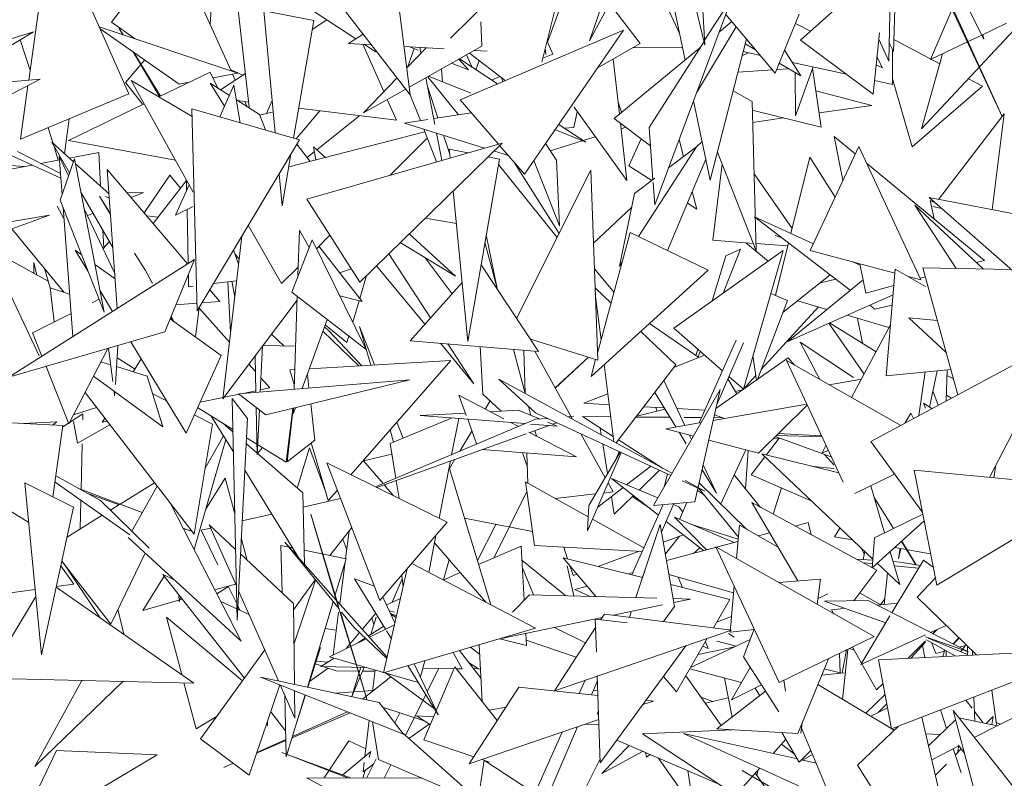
# Model space of a CAD drawing. Header units: metres. Extents: x -14.5 to 13.2, y -19 to 3.3.
# Tile 198 of 210: x 11.628 to 11.82, y 2.853 to 3.001. Entities that reach past the tile are written whole.
import ezdxf

# ---------------------------------------------------------------- set-up
doc = ezdxf.new("R2010")
doc.units = ezdxf.units.M
doc.layers.add('G-IMPT', color=7, linetype='Continuous', lineweight=5)
doc.layers.add('L-PLNT', color=7, linetype='Continuous', lineweight=5, true_color=0x005900)

# ---------------------------------------------------------------- blocks, each defined once
blk = doc.blocks.new('ÁRVORES ORNAMENTAIS - Pequeno e Médio Porte - Ipê-roxo-2870950-CORTE_CALÇADA')
at = {"layer": 'G-IMPT', "color": 253, "true_color": 0xaaaaaa}
for p, q in [((8.0149, 3.02385), (8.02163, 2.99571)), ((7.97194, 2.99708), (7.99707, 3.02177)), ((7.98978, 2.99237), (7.99707, 3.02177)), ((7.88963, 2.98889), (7.89404, 3.02054)), ((7.95978, 3.02021), (7.96409, 2.98604)), ((8.01127, 3.0193), (7.99908, 2.99653)), ((7.90918, 2.98621), (7.89606, 3.01596)), ((7.99908, 2.99653), (8.00579, 3.01627)), ((8.02163, 2.99571), (8.02034, 3.01723)), ((7.93269, 2.9836), (7.92908, 3.01551)), ((8.01366, 3.01231), (8.01775, 2.99281)), ((7.94549, 3.01003), (7.96409, 2.98604)), ((8.06688, 3.00988), (8.07963, 2.98181)), ((7.9209, 3.00888), (7.92912, 2.9907)), ((7.92504, 2.99972), (7.92562, 3.00859)), ((8.01212, 3.00784), (8.01667, 2.99797)), ((8.05752, 2.99258), (8.05791, 3.00943)), ((8.05884, 3.00891), (8.05844, 2.99446)), ((8.07962, 2.9818), (8.06675, 3.00947)), ((7.9109, 3.00693), (7.90582, 3.00021)), ((8.0517, 3.00698), (8.04028, 2.99671)), ((8.07092, 3.00715), (8.07609, 2.9969)), ((7.9909, 2.99632), (7.99405, 3.00494)), ((8.01186, 2.96457), (8.02698, 3.00512)), ((8.02698, 3.00512), (8.02157, 2.99666)), ((7.9355, 3.00243), (7.94527, 3.0005)), ((7.9355, 3.00243), (7.93774, 2.97863)), ((7.95347, 2.99695), (7.94332, 3.00362)), ((8.00901, 2.99604), (8.00299, 3.00383)), ((8.06566, 2.9929), (8.06989, 3.00272)), ((7.91044, 2.99694), (7.90582, 3.00021)), ((7.94527, 3.0005), (7.94135, 2.97759)), ((7.94784, 3.00065), (7.94497, 2.99876)), ((7.97786, 3.00024), (7.97809, 2.99551)), ((8.02444, 2.9983), (8.0269, 3.00032)), ((8.03536, 2.99028), (8.02571, 3.00172)), ((8.03536, 2.99028), (8.04005, 3.00179)), ((8.08397, 3.00076), (8.06388, 2.97939)), ((7.89059, 2.99834), (7.87262, 2.98746)), ((7.87787, 2.99434), (7.89059, 2.99834)), ((7.93042, 2.99027), (7.90341, 2.99929)), ((7.919, 2.98809), (7.90357, 2.99893)), ((7.9073, 2.99899), (7.90803, 2.99775)), ((7.9073, 2.99899), (7.90806, 2.99773)), ((7.97384, 2.98503), (8.00571, 2.99866)), ((7.98639, 2.97056), (8.00571, 2.99866)), ((8.02775, 2.9993), (8.01999, 2.98638)), ((8.0393, 2.99993), (8.04221, 2.99845)), ((8.08048, 2.99998), (8.0757, 2.99769)), ((7.88989, 2.99074), (7.88798, 2.99676)), ((7.95492, 2.99787), (7.95208, 2.99606)), ((7.99192, 2.99398), (7.99081, 2.99651)), ((8.02145, 2.99646), (8.01072, 2.97965)), ((8.02267, 2.96936), (8.02974, 2.99694)), ((8.05447, 2.98616), (8.04028, 2.99671)), ((8.05447, 2.98616), (8.05569, 2.99812)), ((8.05752, 2.99258), (8.05556, 2.99688)), ((8.05851, 2.99681), (8.06747, 2.99209)), ((8.07286, 2.99634), (8.06566, 2.9929)), ((8.07569, 2.99769), (8.073, 2.9964)), ((8.07587, 2.99777), (8.07609, 2.9969)), ((7.91, 2.99442), (7.91515, 2.98567)), ((7.95651, 2.99581), (7.95208, 2.99606)), ((7.95487, 2.9959), (7.95896, 2.98664)), ((7.95733, 2.99442), (7.95508, 2.99589)), ((7.95733, 2.99442), (7.95746, 2.99473)), ((7.9707, 2.99502), (7.9629, 2.99546)), ((7.96719, 2.99522), (7.96343, 2.9913)), ((7.96366, 2.99154), (7.96489, 2.99504)), ((7.97809, 2.99551), (7.9639, 2.98752)), ((7.96565, 2.99474), (7.96398, 2.9954)), ((7.96599, 2.99528), (7.9662, 2.99419)), ((7.97911, 2.99455), (7.97664, 2.99469)), ((7.99046, 2.99509), (7.9906, 2.99391)), ((8.00901, 2.99604), (8.00059, 2.99121)), ((8.00388, 2.98143), (8.02063, 2.99518)), ((8.00752, 2.99519), (8.01724, 2.99523)), ((8.02911, 2.99447), (8.03245, 2.99373)), ((8.03152, 2.99483), (8.0295, 2.99599)), ((8.03719, 2.99476), (8.04034, 2.98976)), ((8.05844, 2.99446), (8.05761, 2.9962)), ((8.05825, 2.99486), (8.05823, 2.98806)), ((7.91227, 2.99282), (7.90854, 2.98843)), ((7.91015, 2.9943), (7.91536, 2.98577)), ((7.97546, 2.99087), (7.9736, 2.99298)), ((7.98111, 2.98814), (7.9737, 2.99304)), ((7.97511, 2.99383), (7.97621, 2.99138)), ((7.9757, 2.99416), (7.98262, 2.98879)), ((7.97694, 2.9909), (7.97757, 2.99271)), ((7.99192, 2.99398), (7.98998, 2.99315)), ((8.00372, 2.99301), (8.00493, 2.98229)), ((8.02895, 2.99369), (8.03008, 2.99425)), ((8.05627, 2.99128), (8.05521, 2.99344)), ((8.06388, 2.97939), (8.06802, 2.99402)), ((7.93145, 2.98987), (7.929, 2.99096)), ((7.97042, 2.98857), (7.97019, 2.99106)), ((7.97546, 2.99087), (7.97216, 2.99217)), ((8.03485, 2.99089), (8.02807, 2.99043)), ((8.03802, 2.9911), (8.03563, 2.99094)), ((8.04034, 2.98976), (8.03613, 2.99218)), ((8.0387, 2.99236), (8.04926, 2.99003)), ((8.0393, 2.98192), (8.04273, 2.99147)), ((8.04433, 2.97973), (8.04264, 2.99123)), ((8.05505, 2.9919), (8.05627, 2.99128)), ((7.86695, 2.98698), (7.89186, 2.98908)), ((7.87063, 2.97804), (7.89186, 2.98908)), ((7.92171, 2.96704), (7.90963, 2.98884)), ((7.92151, 2.98178), (7.90963, 2.98884)), ((7.91504, 2.98562), (7.92507, 2.99046)), ((7.92657, 2.98734), (7.92507, 2.99046)), ((7.92561, 2.98935), (7.93042, 2.99027)), ((7.93194, 2.99019), (7.9271, 2.98701)), ((7.9294, 2.99007), (7.92994, 2.98888)), ((7.96154, 2.98933), (7.955, 2.98251)), ((7.96714, 2.98935), (7.96892, 2.9802)), ((7.97351, 2.9821), (7.96751, 2.98956)), ((7.97594, 2.98636), (7.9677, 2.98966)), ((7.98161, 2.98957), (7.97999, 2.98888)), ((7.98217, 2.9886), (7.98185, 2.9894)), ((8.0393, 2.98192), (8.03922, 2.99041)), ((8.05474, 2.98883), (8.05823, 2.98806)), ((8.05823, 2.98916), (8.0621, 2.97588)), ((8.07305, 2.98914), (8.0758, 2.9877)), ((7.88802, 2.97736), (7.88948, 2.98784)), ((7.91193, 2.98412), (7.90854, 2.98843)), ((7.919, 2.98809), (7.9206, 2.9884)), ((7.9288, 2.98591), (7.92505, 2.98832)), ((7.92784, 2.98379), (7.92505, 2.98832)), ((7.9297, 2.98792), (7.92691, 2.98172)), ((7.9297, 2.98792), (7.93094, 2.98057)), ((7.96323, 2.98714), (7.955, 2.98251)), ((7.96747, 2.98767), (7.9695, 2.9815)), ((8.02714, 2.98681), (8.03082, 2.9847)), ((8.05418, 2.98394), (8.0433, 2.98678)), ((8.0758, 2.9877), (8.0621, 2.97588)), ((7.90918, 2.98621), (7.88802, 2.97736)), ((7.93465, 2.98216), (7.93019, 2.98502)), ((7.93039, 2.98489), (7.93257, 2.98462)), ((7.93715, 2.98489), (7.93605, 2.98238)), ((7.95963, 2.98512), (7.96141, 2.98108)), ((7.96412, 2.98604), (7.9661, 2.98099)), ((7.97384, 2.98503), (7.98132, 2.97641)), ((8.01942, 2.98485), (8.02267, 2.96936)), ((7.89742, 2.97711), (7.91218, 2.98424)), ((7.92147, 2.98327), (7.9425, 2.97726)), ((7.92147, 2.98327), (7.92252, 2.94384)), ((7.93182, 2.98472), (7.9323, 2.98367)), ((7.94645, 2.98292), (7.94186, 2.97745)), ((7.94235, 2.98342), (7.96141, 2.98108)), ((8.00639, 2.96928), (7.99608, 2.9836)), ((8.00533, 2.98262), (8.00466, 2.98462)), ((8.03166, 2.95557), (8.03082, 2.9847)), ((8.04433, 2.97973), (8.03087, 2.98303)), ((8.04393, 2.98249), (8.05418, 2.98394)), ((7.89751, 2.98132), (7.89663, 2.97452)), ((7.93465, 2.98216), (7.93587, 2.97916)), ((7.9347, 2.98204), (7.93713, 2.98266)), ((7.95428, 2.98196), (7.94587, 2.97531)), ((7.96752, 2.9812), (7.96296, 2.98052)), ((7.97606, 2.98248), (7.96869, 2.98138)), ((7.99604, 2.97965), (7.99671, 2.98273)), ((8.00388, 2.98143), (8.01099, 2.97606)), ((8.03094, 2.98065), (8.03706, 2.98151)), ((8.08004, 2.98234), (8.0672, 2.96561)), ((8.07769, 2.9636), (8.08004, 2.98234)), ((7.89438, 2.97655), (7.89341, 2.97961)), ((7.96296, 2.98052), (7.97862, 2.97563)), ((7.96675, 2.97934), (7.96925, 2.97294)), ((7.99235, 2.97923), (7.99836, 2.97676)), ((7.99836, 2.97676), (7.9932, 2.98017)), ((7.99418, 2.97952), (7.99604, 2.97965)), ((8.00513, 2.98049), (8.00639, 2.96928)), ((8.00618, 2.97969), (8.00525, 2.9794)), ((8.01149, 2.96945), (8.01072, 2.97965)), ((7.91826, 2.97327), (7.89742, 2.97711)), ((7.9425, 2.97726), (7.92252, 2.94384)), ((7.94038, 2.97194), (7.96696, 2.9788)), ((7.96016, 2.97033), (7.96743, 2.97759)), ((7.96924, 2.97856), (7.97027, 2.97324)), ((7.9706, 2.97813), (7.97182, 2.97443)), ((8.00023, 2.97783), (7.99786, 2.97709)), ((8.00916, 2.97745), (8.00676, 2.97217)), ((8.01744, 2.97395), (8.0166, 2.97729)), ((8.04857, 2.96933), (8.04683, 2.9779)), ((8.04683, 2.9779), (8.05097, 2.97449)), ((7.88221, 2.97599), (7.89591, 2.96974)), ((7.89761, 2.97079), (7.89413, 2.97678)), ((7.89413, 2.97678), (7.89835, 2.97296)), ((7.89541, 2.97328), (7.89452, 2.9761)), ((7.94456, 2.97302), (7.94197, 2.97638)), ((7.94395, 2.96568), (7.98202, 2.97661)), ((7.94523, 2.9759), (7.94754, 2.97379)), ((7.94523, 2.9759), (7.94566, 2.9733)), ((7.95425, 2.94945), (7.98202, 2.97661)), ((7.97173, 2.97541), (7.97535, 2.97469)), ((7.97173, 2.97541), (7.97189, 2.9737)), ((7.98155, 2.97614), (7.98639, 2.97056)), ((7.99268, 2.97328), (7.9905, 2.97653)), ((7.99769, 2.97704), (7.99146, 2.97509)), ((8.00869, 2.95837), (8.01995, 2.97585)), ((8.01995, 2.97585), (8.01454, 2.97176)), ((8.02108, 2.97694), (8.01995, 2.97588)), ((8.05165, 2.97596), (8.04218, 2.9556)), ((8.06378, 2.94989), (8.05165, 2.97596)), ((7.89584, 2.97067), (7.88744, 2.97494)), ((7.89564, 2.97332), (7.89198, 2.97263)), ((7.8974, 2.97019), (7.89559, 2.97401)), ((7.89559, 2.97401), (7.89615, 2.96655)), ((7.89579, 2.96549), (7.89854, 2.97351)), ((7.9033, 2.97477), (7.89755, 2.97368)), ((7.89854, 2.97351), (7.90435, 2.9436)), ((7.9033, 2.97477), (7.90366, 2.96817)), ((7.94081, 2.97443), (7.93908, 2.96434)), ((7.94539, 2.97493), (7.94396, 2.9738)), ((7.9815, 2.97348), (7.97534, 2.93787)), ((7.97927, 2.97392), (7.9815, 2.97348)), ((7.98044, 2.97506), (7.98324, 2.97419)), ((7.99324, 2.96046), (7.99268, 2.97328)), ((8.01435, 2.95563), (8.02181, 2.97347)), ((8.02407, 2.97483), (8.03166, 2.95557)), ((8.03841, 2.95893), (8.04213, 2.97386)), ((8.04705, 2.96607), (8.04213, 2.97386)), ((7.89028, 2.97231), (7.88183, 2.97071)), ((7.88873, 2.97201), (7.88196, 2.97256)), ((7.89871, 2.97264), (7.90531, 2.96668)), ((7.90497, 2.97143), (7.92064, 2.95304)), ((7.90497, 2.97143), (7.90691, 2.94432)), ((7.99276, 2.95816), (7.98131, 2.9724)), ((7.98448, 2.97276), (7.99316, 2.95895)), ((7.99324, 2.96046), (7.98822, 2.97322)), ((8.01127, 2.96928), (8.00676, 2.97217)), ((8.02499, 2.97249), (8.02315, 2.95763)), ((8.05318, 2.97268), (8.07622, 2.95371)), ((7.91719, 2.97033), (7.91217, 2.96297)), ((7.91719, 2.97033), (7.91927, 2.96781)), ((7.93849, 2.97056), (7.93908, 2.96434)), ((7.99933, 2.97129), (7.98487, 2.94236)), ((8.0007, 2.93423), (7.99933, 2.97129)), ((8.01185, 2.96972), (8.00791, 2.96674)), ((8.03123, 2.97061), (8.03865, 2.95991)), ((7.91393, 2.96092), (7.92041, 2.96929)), ((7.92094, 2.96844), (7.91828, 2.96251)), ((7.92045, 2.96735), (7.92041, 2.96939)), ((8.01186, 2.96457), (8.01153, 2.96893)), ((7.90606, 2.95623), (7.8998, 2.967)), ((7.90348, 2.96624), (7.9056, 2.96264)), ((7.90348, 2.96624), (7.90559, 2.9628)), ((7.90537, 2.96582), (7.90465, 2.96619)), ((7.90892, 2.96686), (7.91203, 2.96694)), ((7.90963, 2.96595), (7.91203, 2.96694)), ((7.95425, 2.94945), (7.94395, 2.96568)), ((7.9725, 2.9673), (7.97534, 2.93787)), ((8.00498, 2.9526), (8.00791, 2.96674)), ((8.02002, 2.96367), (8.01916, 2.96713)), ((8.09696, 2.93826), (8.06543, 2.96595)), ((8.10024, 2.95926), (8.06543, 2.96595)), ((7.89651, 2.96185), (7.8952, 2.9643)), ((7.89579, 2.96549), (7.90435, 2.9436)), ((7.89634, 2.96409), (7.89824, 2.93882)), ((7.90642, 2.95111), (7.90043, 2.96379)), ((7.92171, 2.96421), (7.91828, 2.96251)), ((7.92075, 2.95311), (7.92053, 2.96363)), ((8.00735, 2.96407), (7.99985, 2.95704)), ((8.02002, 2.96367), (8.0182, 2.96484)), ((8.07596, 2.95205), (8.06258, 2.96449)), ((8.06258, 2.96449), (8.07068, 2.95215)), ((8.06636, 2.96183), (8.06557, 2.96542)), ((8.06659, 2.96493), (8.06557, 2.96542)), ((8.06782, 2.96385), (8.06611, 2.96419)), ((7.89367, 2.96253), (7.87233, 2.95481)), ((7.89367, 2.96253), (7.88108, 2.96039)), ((7.90107, 2.96243), (7.90219, 2.96289)), ((7.91489, 2.96216), (7.91266, 2.9624)), ((7.97312, 2.96091), (7.967, 2.96192)), ((8.05, 2.94787), (8.03131, 2.96218)), ((8.04279, 2.95693), (8.03131, 2.96218)), ((7.89654, 2.94745), (7.88635, 2.95988)), ((7.9325, 2.96055), (7.939, 2.94918)), ((7.90413, 2.95955), (7.90431, 2.95618)), ((7.92753, 2.92666), (7.93123, 2.95841)), ((7.94218, 2.95075), (7.94249, 2.95963)), ((7.9444, 2.95623), (7.94249, 2.95963)), ((7.94581, 2.95599), (7.94843, 2.95861)), ((7.96389, 2.95888), (7.97296, 2.95061)), ((7.97894, 2.95868), (7.98098, 2.94854)), ((8.00706, 2.95915), (8.00065, 2.93562)), ((8.00706, 2.95915), (8.02229, 2.95179)), ((8.03651, 2.9582), (8.03531, 2.95857)), ((7.89168, 2.93508), (7.88177, 2.95605)), ((7.89343, 2.94962), (7.88177, 2.95605)), ((7.90412, 2.95597), (7.90539, 2.95737)), ((7.94497, 2.95769), (7.94101, 2.94751)), ((7.94497, 2.95769), (7.9555, 2.93631)), ((7.95471, 2.94565), (7.94627, 2.95645)), ((7.97296, 2.95061), (7.96217, 2.9572)), ((7.97868, 2.95717), (7.98111, 2.94805)), ((8.03108, 2.95703), (8.02315, 2.95763)), ((8.03399, 2.95357), (8.02958, 2.95715)), ((8.0378, 2.95652), (8.03162, 2.95699)), ((8.03539, 2.94687), (8.03795, 2.9571)), ((7.89998, 2.95478), (7.89873, 2.95569)), ((7.89873, 2.95569), (7.90125, 2.95152)), ((7.9103, 2.95512), (7.9124, 2.9517)), ((7.92962, 2.95573), (7.93059, 2.95295)), ((7.9299, 2.95493), (7.93071, 2.95395)), ((7.96809, 2.94249), (7.9599, 2.95497)), ((7.97228, 2.94719), (7.96703, 2.95423)), ((8.01553, 2.94044), (8.03689, 2.95563)), ((8.02305, 2.94579), (8.0257, 2.95459)), ((8.02854, 2.95588), (8.02517, 2.94729)), ((8.02854, 2.95588), (8.0257, 2.95459)), ((8.02913, 2.92854), (8.03689, 2.95563)), ((8.05872, 2.95123), (8.04218, 2.9556)), ((7.92198, 2.95389), (7.88576, 2.93089)), ((7.89061, 2.95332), (7.89123, 2.95084)), ((7.89061, 2.95332), (7.89062, 2.95117)), ((7.89382, 2.94833), (7.89269, 2.95215)), ((7.9065, 2.95007), (7.90253, 2.95293)), ((7.91621, 2.93975), (7.92198, 2.95389)), ((7.939, 2.94918), (7.94224, 2.95241)), ((7.95751, 2.95265), (7.96695, 2.94122)), ((7.98916, 2.93589), (7.97793, 2.95285)), ((8.00498, 2.9526), (8.0055, 2.95341)), ((8.05193, 2.95275), (8.05053, 2.95339)), ((8.05304, 2.94728), (8.05187, 2.95304)), ((8.06418, 2.95228), (8.08139, 2.95194)), ((8.06418, 2.95228), (8.071, 2.92748)), ((8.07464, 2.95327), (8.07622, 2.95371)), ((7.91382, 2.9492), (7.9124, 2.9517)), ((7.92085, 2.94854), (7.9208, 2.95075)), ((7.95031, 2.95129), (7.95259, 2.95206)), ((7.95425, 2.94625), (7.95556, 2.95074)), ((7.9994, 2.93104), (8.02229, 2.95179)), ((8.00388, 2.94746), (8.00004, 2.95205)), ((8.04609, 2.95087), (8.03685, 2.9435)), ((8.05698, 2.93116), (8.05878, 2.95201)), ((8.06469, 2.94859), (8.05878, 2.95201)), ((8.06378, 2.94989), (8.06131, 2.95054)), ((8.06363, 2.95022), (8.06467, 2.9505)), ((7.89385, 2.94833), (7.89459, 2.94168)), ((7.89385, 2.94833), (7.89762, 2.94709)), ((7.92085, 2.94854), (7.92171, 2.94865)), ((7.9257, 2.94916), (7.93022, 2.94974)), ((7.92905, 2.93969), (7.92849, 2.94952)), ((7.92928, 2.94962), (7.92984, 2.94654)), ((7.96411, 2.93803), (7.97423, 2.94938)), ((8.00331, 2.94537), (8.00018, 2.94835)), ((8.05251, 2.94992), (8.03783, 2.9379)), ((8.04716, 2.95004), (8.04416, 2.94933)), ((8.05304, 2.94728), (8.0585, 2.94879)), ((7.90355, 2.94773), (7.90597, 2.94373)), ((7.92497, 2.94795), (7.92692, 2.94567)), ((7.9555, 2.93631), (7.94101, 2.94751)), ((7.94142, 2.92856), (7.94204, 2.94671)), ((7.95471, 2.94565), (7.95034, 2.9468)), ((8.00135, 2.93819), (8.00022, 2.9472)), ((8.03449, 2.94724), (8.03775, 2.94588)), ((8.03783, 2.9379), (8.05834, 2.94695)), ((7.90337, 2.9461), (7.90202, 2.94542)), ((7.92248, 2.94534), (7.91837, 2.94503)), ((7.92293, 2.94453), (7.92221, 2.93871)), ((7.92692, 2.94567), (7.92345, 2.94541)), ((7.94202, 2.94596), (7.92753, 2.92666)), ((7.95289, 2.94162), (7.95412, 2.94581)), ((8.03189, 2.93047), (8.03775, 2.94588)), ((8.04379, 2.94462), (8.03261, 2.93237)), ((8.03975, 2.94581), (8.04545, 2.94414)), ((8.05479, 2.94421), (8.05382, 2.94495)), ((8.05479, 2.94421), (8.05817, 2.94493)), ((7.8979, 2.94335), (7.8904, 2.93957)), ((7.91739, 2.94264), (7.91785, 2.94186)), ((7.91805, 2.94172), (7.91745, 2.94278)), ((7.92882, 2.93771), (7.92291, 2.94439)), ((8.04937, 2.94299), (8.05755, 2.94058)), ((7.92719, 2.93511), (7.91725, 2.9423)), ((7.94304, 2.9287), (7.9479, 2.94219)), ((7.94736, 2.94071), (7.94824, 2.93998)), ((7.94752, 2.94114), (7.95173, 2.93767)), ((7.95711, 2.9333), (7.95418, 2.94079)), ((7.95418, 2.94079), (7.95642, 2.93326)), ((8.02047, 2.93474), (8.01082, 2.9414)), ((8.04581, 2.94142), (8.05268, 2.93146)), ((8.05504, 2.93587), (8.04595, 2.94148)), ((8.05784, 2.94113), (8.05026, 2.92693)), ((8.05142, 2.94238), (8.05237, 2.93752)), ((8.06702, 2.94196), (8.06141, 2.94247)), ((8.06141, 2.94247), (8.06874, 2.93571)), ((7.91621, 2.93975), (7.88576, 2.93089)), ((7.89222, 2.93499), (7.8904, 2.93957)), ((7.93941, 2.93701), (7.93702, 2.93931)), ((7.94707, 2.9399), (7.95409, 2.93312)), ((7.95466, 2.93315), (7.94824, 2.93998)), ((7.95173, 2.93767), (7.9521, 2.93894)), ((8.01596, 2.93332), (8.00911, 2.93984)), ((8.02503, 2.93213), (8.01553, 2.94044)), ((7.90656, 2.92949), (7.90705, 2.93709)), ((7.90955, 2.93781), (7.92034, 2.92)), ((7.93483, 2.92803), (7.93526, 2.93696)), ((7.94171, 2.93696), (7.93537, 2.93711)), ((7.98916, 2.93589), (7.96411, 2.93803)), ((7.97, 2.93753), (7.97653, 2.92962)), ((7.97653, 2.92962), (7.97142, 2.93741)), ((7.97829, 2.92756), (7.97778, 2.93686)), ((8.0007, 2.93423), (7.98755, 2.93832)), ((8.02053, 2.92198), (8.0277, 2.93814)), ((8.02399, 2.92571), (8.02914, 2.93764)), ((8.0402, 2.93777), (8.0506, 2.93086)), ((8.0402, 2.93777), (8.04405, 2.93045)), ((8.05399, 2.91836), (8.09112, 2.93826)), ((8.07716, 2.91134), (8.09112, 2.93826)), ((7.89746, 2.92178), (7.90507, 2.93651)), ((7.9052, 2.93655), (7.90605, 2.93003)), ((7.92719, 2.93511), (7.92034, 2.92)), ((7.93382, 2.93504), (7.93398, 2.92796)), ((7.98423, 2.93631), (7.98652, 2.92773)), ((7.98653, 2.92773), (7.98627, 2.93614)), ((7.99581, 2.92268), (7.98843, 2.93595)), ((8.02156, 2.93517), (8.01555, 2.93278)), ((8.01986, 2.93516), (8.02022, 2.93634)), ((8.0207, 2.93592), (8.02029, 2.93486)), ((8.03168, 2.93033), (8.03101, 2.9351)), ((7.89746, 2.92178), (7.89301, 2.933)), ((7.90373, 2.93391), (7.90562, 2.93333)), ((7.90679, 2.93297), (7.91277, 2.93111)), ((7.9069, 2.93465), (7.91038, 2.9325)), ((7.91004, 2.93196), (7.91158, 2.93446)), ((7.93389, 2.93198), (7.93261, 2.93343)), ((7.972, 2.93417), (7.94443, 2.93255)), ((7.95252, 2.91185), (7.972, 2.93417)), ((7.9989, 2.93479), (7.9924, 2.92881)), ((7.99891, 2.93479), (7.99242, 2.92878)), ((8.0003, 2.93435), (7.9994, 2.93104)), ((8.00384, 2.91831), (8.00196, 2.93336)), ((8.01596, 2.93332), (8.00431, 2.91806)), ((8.02378, 2.92478), (8.03785, 2.93466)), ((8.0486, 2.91039), (8.03756, 2.93413)), ((8.03756, 2.93413), (8.05986, 2.9215)), ((8.03914, 2.93323), (8.03785, 2.93466)), ((7.90228, 2.9311), (7.91581, 2.92123)), ((7.91581, 2.92123), (7.91277, 2.93111)), ((7.94155, 2.93239), (7.94061, 2.93233)), ((7.94145, 2.92949), (7.94061, 2.93233)), ((7.94402, 2.93143), (7.94433, 2.9288)), ((8.02913, 2.92854), (8.02629, 2.93103)), ((8.03155, 2.93121), (8.02908, 2.9285)), ((8.05698, 2.93116), (8.06964, 2.93242)), ((8.06341, 2.92341), (8.06462, 2.93192)), ((8.06694, 2.93216), (8.06549, 2.92506)), ((8.06872, 2.92626), (8.0689, 2.93235)), ((8.07016, 2.93055), (8.06887, 2.93124)), ((7.93059, 2.92768), (7.96401, 2.93041)), ((7.93668, 2.92882), (7.93496, 2.93076)), ((7.93592, 2.92354), (7.96401, 2.93041)), ((7.98137, 2.93054), (8.0152, 2.91214)), ((7.98137, 2.93054), (7.98858, 2.92392)), ((8.01361, 2.93024), (8.01771, 2.92148)), ((8.02783, 2.92762), (8.02609, 2.93057)), ((8.05218, 2.93053), (8.04586, 2.92943)), ((7.90062, 2.92789), (7.92193, 2.90023)), ((7.90629, 2.92817), (7.90641, 2.92724)), ((7.90641, 2.92724), (7.90646, 2.92804)), ((7.91653, 2.92629), (7.91384, 2.92765)), ((7.93071, 2.92759), (7.92778, 2.92699)), ((7.93059, 2.92768), (7.93592, 2.92354)), ((7.93397, 2.92826), (7.93149, 2.92775)), ((7.93668, 2.92882), (7.93485, 2.92844)), ((7.97505, 2.92345), (7.97362, 2.92737)), ((7.97362, 2.92737), (7.98239, 2.92277)), ((7.97829, 2.92756), (7.98187, 2.92426)), ((8.00267, 2.92767), (7.99798, 2.92581)), ((8.02463, 2.92853), (8.0116, 2.90586)), ((8.01182, 2.92789), (8.01595, 2.92118)), ((8.02463, 2.92853), (8.01968, 2.90659)), ((8.02756, 2.92808), (8.02895, 2.92842)), ((8.06614, 2.92824), (8.06718, 2.92543)), ((8.06974, 2.9268), (8.06876, 2.92741)), ((7.92756, 2.92695), (7.92307, 2.92602)), ((7.92937, 2.92677), (7.93031, 2.88344)), ((7.92937, 2.92677), (7.93231, 2.92286)), ((7.94469, 2.92569), (7.94551, 2.91862)), ((7.97875, 2.92468), (7.9797, 2.92626)), ((8.00294, 2.92553), (7.99798, 2.92581)), ((8.0415, 2.92565), (8.02326, 2.92245)), ((8.04158, 2.92547), (8.03207, 2.91609)), ((8.06595, 2.92477), (8.06429, 2.92581)), ((8.06429, 2.92581), (8.06469, 2.92483)), ((7.89761, 2.92208), (7.90021, 2.92374)), ((7.90285, 2.925), (7.89837, 2.92354)), ((7.90018, 2.92258), (7.90021, 2.92374)), ((7.92552, 2.92173), (7.92195, 2.92354)), ((7.92259, 2.92497), (7.9295, 2.92071)), ((7.92525, 2.92332), (7.92959, 2.9163)), ((7.93404, 2.925), (7.93424, 2.91577)), ((7.93424, 2.91577), (7.93466, 2.92452)), ((7.94116, 2.92482), (7.93989, 2.9143)), ((7.94126, 2.92485), (7.94006, 2.91437)), ((7.94125, 2.92374), (7.94169, 2.92495)), ((7.94125, 2.92374), (7.94129, 2.92486)), ((7.96603, 2.92342), (7.97489, 2.92389)), ((7.96603, 2.92342), (7.98657, 2.92184)), ((7.97975, 2.92415), (7.98517, 2.92444)), ((7.98517, 2.92444), (7.98935, 2.92274)), ((7.9872, 2.92519), (7.98767, 2.92343)), ((8.01497, 2.91172), (7.98858, 2.92392)), ((8.00833, 2.92332), (8.0138, 2.92468)), ((8.01365, 2.92491), (8.00972, 2.92514)), ((8.01224, 2.92429), (8.01205, 2.92501)), ((8.02163, 2.92446), (8.01617, 2.92477)), ((8.0235, 2.92356), (8.02548, 2.92284)), ((8.06064, 2.92192), (8.06183, 2.92386)), ((8.06183, 2.92386), (8.06231, 2.92282)), ((7.87457, 2.92263), (7.89632, 2.92144)), ((7.88856, 2.92187), (7.89512, 2.9222)), ((7.89512, 2.9222), (7.89425, 2.92156)), ((7.89437, 2.90754), (7.89632, 2.92144)), ((7.89629, 2.92123), (7.8974, 2.92194)), ((7.89915, 2.91801), (7.89837, 2.92225)), ((7.89915, 2.91801), (7.90547, 2.92158)), ((7.90397, 2.9221), (7.90446, 2.9229)), ((7.90493, 2.92229), (7.90397, 2.9221)), ((7.92552, 2.92173), (7.92193, 2.90023)), ((7.92951, 2.92018), (7.92747, 2.92196)), ((7.93031, 2.88344), (7.93231, 2.92286)), ((7.98858, 2.92269), (7.95746, 2.90956)), ((7.9723, 2.92294), (7.96016, 2.91795)), ((7.96271, 2.91899), (7.96148, 2.92212)), ((7.97356, 2.92284), (7.97219, 2.91577)), ((7.97707, 2.91789), (7.97532, 2.92271)), ((7.98373, 2.92206), (7.98522, 2.92127)), ((7.98742, 2.92012), (7.99121, 2.92149)), ((7.98761, 2.92176), (7.99276, 2.92137)), ((7.98858, 2.92269), (7.99089, 2.92285)), ((7.99094, 2.9221), (7.99276, 2.92137)), ((7.99187, 2.92172), (7.99269, 2.92202)), ((7.99497, 2.92314), (7.99599, 2.92321)), ((8.00323, 2.92317), (7.9977, 2.92322)), ((8.00371, 2.91935), (7.9977, 2.92322)), ((8.01478, 2.92307), (8.00818, 2.92313)), ((8.0209, 2.92204), (8.014, 2.92084)), ((8.02099, 2.92302), (8.01757, 2.92305)), ((8.0251, 2.92298), (8.02338, 2.923)), ((7.92409, 2.91316), (7.92763, 2.91948)), ((7.95756, 2.90937), (7.98673, 2.91987)), ((7.96017, 2.92061), (7.96087, 2.91824)), ((7.97377, 2.91644), (7.97616, 2.92039)), ((7.98727, 2.9202), (7.99653, 2.91533)), ((7.98845, 2.92049), (7.98873, 2.91943)), ((8.00215, 2.91128), (7.99739, 2.91985)), ((8.00118, 2.92098), (8.0014, 2.91964)), ((8.014, 2.92084), (8.01939, 2.91942)), ((8.01658, 2.92016), (8.01797, 2.91789)), ((8.01857, 2.91964), (8.019, 2.91873)), ((8.03554, 2.91951), (8.04446, 2.91928)), ((8.04437, 2.91947), (8.03593, 2.91989)), ((7.89987, 2.90897), (7.90008, 2.91789)), ((7.92193, 2.89728), (7.92809, 2.91874)), ((7.93212, 2.91909), (7.93989, 2.9143)), ((7.94314, 2.90831), (7.93213, 2.91789)), ((7.94006, 2.91437), (7.94551, 2.91862)), ((7.94811, 2.9068), (7.94485, 2.91789)), ((7.96129, 2.91118), (7.96016, 2.91795)), ((8.00169, 2.91786), (8.00264, 2.91212)), ((8.01332, 2.91316), (8.00477, 2.91866)), ((8.02239, 2.91863), (8.03207, 2.91609)), ((8.03361, 2.9157), (8.03613, 2.919)), ((8.03496, 2.91894), (8.03605, 2.91903)), ((8.03532, 2.9193), (8.0463, 2.91533)), ((8.04526, 2.91756), (8.04451, 2.91615)), ((8.05399, 2.91836), (8.06406, 2.90459)), ((7.93526, 2.91715), (7.93432, 2.91599)), ((7.94206, 2.90924), (7.94446, 2.91708)), ((7.94767, 2.90828), (7.94446, 2.91708)), ((7.95496, 2.91457), (7.96051, 2.91585)), ((7.97808, 2.91676), (7.99653, 2.91533)), ((7.98697, 2.91331), (7.98602, 2.91614)), ((7.98707, 2.91018), (7.98689, 2.91608)), ((7.99872, 2.9009), (8.00526, 2.91621)), ((7.99895, 2.90584), (8.00509, 2.91629)), ((8.00486, 2.91639), (8.00423, 2.91483)), ((8.02961, 2.91674), (8.02474, 2.90616)), ((8.03006, 2.91662), (8.02954, 2.90914)), ((8.04775, 2.91221), (8.03271, 2.91592)), ((8.03271, 2.91592), (8.05438, 2.89539)), ((8.04451, 2.91615), (8.04572, 2.91657)), ((8.04498, 2.91581), (8.04682, 2.91381)), ((7.88964, 2.90254), (7.87149, 2.91384)), ((7.9582, 2.88728), (7.94783, 2.91416)), ((7.94783, 2.91416), (7.97133, 2.9026)), ((7.95496, 2.91457), (7.95881, 2.91013)), ((7.97195, 2.91455), (7.96977, 2.90337)), ((7.97175, 2.91309), (7.97282, 2.91487)), ((8.0213, 2.9138), (8.02389, 2.90828)), ((8.03067, 2.91186), (8.03333, 2.91534)), ((8.0784, 2.91374), (8.07804, 2.91126)), ((7.93179, 2.91274), (7.94251, 2.89541)), ((7.97984, 2.88647), (7.9717, 2.91326)), ((8.00635, 2.9099), (8.01105, 2.91353)), ((8.0088, 2.90887), (8.01279, 2.91273)), ((8.01433, 2.91202), (8.0137, 2.90952)), ((8.02108, 2.91283), (8.02389, 2.90828)), ((8.02736, 2.91186), (8.03249, 2.90547)), ((8.03067, 2.91186), (8.04235, 2.90679)), ((8.04682, 2.91305), (8.04283, 2.91345)), ((8.05086, 2.90817), (8.05864, 2.91199)), ((8.06246, 2.91272), (8.06687, 2.89033)), ((8.06246, 2.91272), (8.09804, 2.90939)), ((7.89839, 2.90554), (7.88889, 2.91027)), ((7.89213, 2.87668), (7.88889, 2.91027)), ((7.89477, 2.9104), (7.90937, 2.90016)), ((7.89495, 2.91164), (7.90362, 2.90683)), ((7.91418, 2.91028), (7.90746, 2.9061)), ((7.92797, 2.91121), (7.92417, 2.90508)), ((7.92797, 2.91121), (7.92986, 2.90422)), ((7.95901, 2.90989), (7.96087, 2.90775)), ((7.96195, 2.90722), (7.96136, 2.91074)), ((7.98838, 2.89803), (7.98659, 2.91045)), ((7.98659, 2.91045), (7.99885, 2.90365)), ((8.0037, 2.90849), (8.00272, 2.91026)), ((8.01254, 2.90397), (8.0034, 2.91115)), ((8.01244, 2.90733), (8.0034, 2.91115)), ((8.02163, 2.90864), (8.01718, 2.9107)), ((8.01778, 2.91073), (8.02163, 2.90864)), ((8.02051, 2.91029), (8.02983, 2.90118)), ((7.89952, 2.9091), (7.91179, 2.90446)), ((7.90728, 2.90599), (7.90099, 2.90829)), ((7.9147, 2.90961), (7.90975, 2.90083)), ((7.94314, 2.90831), (7.94347, 2.89433)), ((7.94811, 2.9068), (7.94988, 2.90884)), ((7.9804, 2.89559), (7.98686, 2.90857)), ((7.99241, 2.90722), (8.00028, 2.9081)), ((8.00071, 2.90555), (8.00566, 2.90937)), ((8.00187, 2.90828), (8.0037, 2.90849)), ((8.02152, 2.90788), (8.02016, 2.90875)), ((8.02047, 2.90918), (8.02815, 2.89966)), ((8.03496, 2.90414), (8.03659, 2.90929)), ((8.05402, 2.90972), (8.0567, 2.9005)), ((8.06687, 2.89033), (8.09827, 2.90916)), ((7.8997, 2.90127), (7.89983, 2.90685)), ((7.91313, 2.89752), (7.90362, 2.90683)), ((7.90745, 2.90609), (7.90557, 2.90492)), ((7.91739, 2.90612), (7.93111, 2.87938)), ((7.95052, 2.9072), (7.9432, 2.90554)), ((8.00338, 2.90761), (8.00394, 2.90418)), ((8.00394, 2.90418), (8.00768, 2.90779)), ((8.00737, 2.89231), (8.01345, 2.90603)), ((8.01092, 2.90525), (8.00749, 2.9076)), ((8.0116, 2.90586), (8.01968, 2.90659)), ((8.01317, 2.90064), (8.01558, 2.90622)), ((8.01654, 2.9056), (8.0155, 2.90604)), ((8.01666, 2.90315), (8.01808, 2.90644)), ((8.05519, 2.89324), (8.03076, 2.90641)), ((8.03076, 2.90641), (8.03973, 2.89113)), ((8.05844, 2.90135), (8.05469, 2.90742)), ((7.89839, 2.90554), (7.89213, 2.87668)), ((7.93711, 2.90415), (7.93129, 2.90283)), ((7.94867, 2.89064), (7.94467, 2.90414)), ((7.95013, 2.88622), (7.94467, 2.90414)), ((7.99872, 2.9009), (7.99895, 2.90584)), ((8.01729, 2.90461), (8.01654, 2.9056)), ((8.06415, 2.90414), (8.05472, 2.89953)), ((7.90399, 2.90394), (7.89711, 2.89966)), ((7.9582, 2.88728), (7.97133, 2.9026)), ((7.98799, 2.90075), (7.97471, 2.90335)), ((7.97722, 2.89509), (7.98082, 2.90215)), ((7.99969, 2.90318), (8.00972, 2.89761)), ((8.01291, 2.90215), (8.00817, 2.88788)), ((8.01291, 2.90215), (8.01568, 2.88615)), ((8.02138, 2.89704), (8.01409, 2.90276)), ((8.02731, 2.89863), (8.01572, 2.90355)), ((8.01572, 2.90355), (8.02192, 2.89719)), ((8.03924, 2.90184), (8.04181, 2.90253)), ((8.04237, 2.90015), (8.04181, 2.90253)), ((8.06441, 2.90283), (8.05424, 2.89366)), ((7.9198, 2.90142), (7.92151, 2.90077)), ((7.92151, 2.90077), (7.91982, 2.90139)), ((7.92516, 2.90143), (7.92328, 2.90101)), ((7.92656, 2.89426), (7.92328, 2.90101)), ((7.93016, 2.89015), (7.92488, 2.90206)), ((7.92488, 2.90206), (7.93001, 2.89728)), ((7.94841, 2.89609), (7.9527, 2.90154)), ((7.95219, 2.9009), (7.95148, 2.89545)), ((8.01925, 2.90205), (8.02812, 2.89929)), ((8.02779, 2.89552), (8.02835, 2.90201)), ((8.0358, 2.89781), (8.02835, 2.90201)), ((8.03207, 2.89991), (8.03423, 2.90049)), ((8.04695, 2.89976), (8.04799, 2.90144)), ((7.93111, 2.87938), (7.90905, 2.89959)), ((7.93112, 2.89952), (7.9323, 2.89514)), ((7.95021, 2.88566), (7.9396, 2.89867)), ((7.94967, 2.8874), (7.9396, 2.89867)), ((7.95171, 2.89721), (7.95095, 2.89931)), ((7.96912, 2.90002), (7.96771, 2.89279)), ((7.96884, 2.89856), (7.9789, 2.88695)), ((8.01351, 2.89869), (8.01743, 2.90014)), ((8.0139, 2.89642), (8.01668, 2.89987)), ((8.01413, 2.8951), (8.02808, 2.89884)), ((8.04695, 2.89976), (8.05041, 2.89915)), ((8.05472, 2.89953), (8.05424, 2.89366)), ((8.06279, 2.89429), (8.05998, 2.89884)), ((8.06008, 2.89892), (8.06283, 2.89428)), ((7.90563, 2.88268), (7.91237, 2.89655)), ((7.93096, 2.89639), (7.94133, 2.88673)), ((7.93887, 2.89807), (7.9391, 2.8888)), ((7.93887, 2.89807), (7.94116, 2.8976)), ((7.94341, 2.89713), (7.95158, 2.89543)), ((7.98577, 2.89792), (7.97746, 2.89431)), ((7.98577, 2.89792), (7.98632, 2.88736)), ((7.98838, 2.89803), (8.00941, 2.8969)), ((7.99483, 2.89545), (7.9941, 2.89772)), ((8.00076, 2.89396), (8.00878, 2.89694)), ((8.02066, 2.8976), (8.01937, 2.8965)), ((8.03613, 2.87129), (8.02378, 2.8978)), ((8.02378, 2.8978), (8.05463, 2.88025)), ((8.05272, 2.89633), (8.05217, 2.89748)), ((8.05282, 2.89687), (8.05253, 2.89529)), ((8.05776, 2.89684), (8.05964, 2.89041)), ((8.0587, 2.89768), (8.06566, 2.89645)), ((8.05944, 2.89546), (8.05973, 2.8975)), ((8.05985, 2.89748), (8.05944, 2.89546)), ((7.90563, 2.88268), (7.89609, 2.89497)), ((7.89646, 2.8945), (7.90355, 2.88395)), ((7.94946, 2.88842), (7.95158, 2.89543)), ((7.95141, 2.89486), (7.95034, 2.88666)), ((7.9644, 2.89451), (7.98858, 2.88191)), ((7.97062, 2.89134), (7.97173, 2.89523)), ((7.98591, 2.89517), (7.99445, 2.88824)), ((8.00947, 2.89178), (7.99395, 2.89567)), ((7.99395, 2.89567), (8.00035, 2.88809)), ((8.05121, 2.89538), (8.05436, 2.89517)), ((8.05431, 2.89451), (8.05249, 2.89469)), ((8.05525, 2.89457), (8.05964, 2.89041)), ((8.06428, 2.89518), (8.0582, 2.88504)), ((8.05833, 2.89491), (8.05975, 2.89482)), ((8.06366, 2.89414), (8.05975, 2.89482)), ((8.06428, 2.89518), (8.06618, 2.89382)), ((7.89847, 2.8905), (7.8959, 2.89408)), ((7.96351, 2.89348), (7.95891, 2.87321)), ((7.97388, 2.89275), (7.97055, 2.89131)), ((7.98599, 2.89369), (7.98816, 2.88841)), ((7.99602, 2.8882), (7.99475, 2.89407)), ((7.99589, 2.89216), (7.99526, 2.89411)), ((8.00756, 2.89275), (8.00666, 2.89249)), ((8.00936, 2.89181), (8.00987, 2.89299)), ((8.05519, 2.89324), (8.05069, 2.88727)), ((8.05663, 2.88651), (8.05724, 2.89267)), ((8.06334, 2.89361), (8.05856, 2.89409)), ((7.91607, 2.89204), (7.9119, 2.88533)), ((7.93173, 2.87213), (7.9158, 2.89239)), ((7.9158, 2.89239), (7.91806, 2.89134)), ((7.94135, 2.88548), (7.94557, 2.89134)), ((7.94564, 2.89126), (7.94142, 2.87892)), ((7.94867, 2.89064), (7.9557, 2.86787)), ((7.95322, 2.89155), (7.9571, 2.89011)), ((7.95322, 2.89155), (7.95928, 2.88172)), ((7.96254, 2.89152), (7.96059, 2.88698)), ((7.96244, 2.89223), (7.96274, 2.89006)), ((7.99589, 2.89216), (7.99667, 2.89245)), ((8.0272, 2.88879), (8.0146, 2.8924)), ((8.01639, 2.89189), (8.01726, 2.88983)), ((8.04419, 2.89149), (8.03604, 2.89083)), ((8.04419, 2.89149), (8.04356, 2.88655)), ((8.06304, 2.88794), (8.0666, 2.8917)), ((7.8909, 2.88946), (7.86545, 2.88598)), ((7.92186, 2.8712), (7.895, 2.88991)), ((7.89847, 2.8905), (7.89502, 2.89003)), ((7.92598, 2.88937), (7.92999, 2.89053)), ((7.92636, 2.88863), (7.92862, 2.89003)), ((7.93024, 2.88671), (7.92858, 2.89012)), ((7.93839, 2.8716), (7.9306, 2.88917)), ((7.99862, 2.89013), (7.99624, 2.88943)), ((7.99624, 2.88943), (7.99924, 2.88812)), ((8.02649, 2.88752), (8.01494, 2.89041)), ((8.02653, 2.88116), (8.02732, 2.8902)), ((8.05597, 2.88644), (8.05183, 2.88878)), ((7.89103, 2.88811), (7.88483, 2.87773)), ((7.9119, 2.88533), (7.91961, 2.88754)), ((7.91892, 2.88842), (7.91898, 2.88702)), ((7.91898, 2.88702), (7.91926, 2.88799)), ((7.92713, 2.88714), (7.93026, 2.88569)), ((7.94402, 2.87039), (7.94906, 2.88707)), ((7.95961, 2.87628), (7.94992, 2.88712)), ((7.95878, 2.88796), (7.96113, 2.88297)), ((7.9622, 2.88768), (7.95947, 2.88649)), ((7.98736, 2.88843), (7.98407, 2.88504)), ((7.98736, 2.88843), (8.01223, 2.88777)), ((8.01541, 2.88768), (8.01878, 2.8876)), ((8.01878, 2.8876), (8.01554, 2.88692)), ((8.02649, 2.88752), (8.02328, 2.88195)), ((8.0456, 2.88859), (8.0437, 2.88767)), ((8.05346, 2.88729), (8.04497, 2.88721)), ((8.04497, 2.88721), (8.05696, 2.88296)), ((8.05346, 2.88729), (8.07305, 2.87726)), ((8.05924, 2.88677), (8.05526, 2.88637)), ((8.05592, 2.88647), (8.05674, 2.88761)), ((8.06304, 2.88794), (8.07464, 2.8767)), ((7.90705, 2.8856), (7.90821, 2.88071)), ((7.93042, 2.88561), (7.93263, 2.88459)), ((7.93087, 2.8854), (7.93045, 2.88627)), ((7.94152, 2.87093), (7.94133, 2.88673)), ((7.95013, 2.88504), (7.94904, 2.87668)), ((7.95572, 2.86787), (7.95049, 2.88504)), ((7.9531, 2.88212), (7.95072, 2.88504)), ((7.96106, 2.88504), (7.96003, 2.8853)), ((8.01335, 2.88646), (8.00372, 2.88444)), ((8.00722, 2.88504), (8.00689, 2.88404)), ((8.01356, 2.88319), (8.01568, 2.88615)), ((8.0487, 2.88572), (8.04633, 2.88548)), ((8.04682, 2.88461), (8.04633, 2.88548)), ((7.93137, 2.87164), (7.91652, 2.88407)), ((7.91952, 2.87284), (7.91652, 2.88407)), ((7.95737, 2.88481), (7.95476, 2.88171)), ((7.95642, 2.88069), (7.95746, 2.88405)), ((7.95703, 2.88265), (7.95658, 2.88387)), ((7.96027, 2.8848), (7.96144, 2.88433)), ((7.96033, 2.88466), (7.96137, 2.88402)), ((8.00157, 2.88399), (7.98096, 2.87967)), ((8.00022, 2.88366), (8.00045, 2.8772)), ((8.00022, 2.88366), (8.00644, 2.88294)), ((8.00127, 2.88354), (8.002, 2.88466)), ((8.02684, 2.8815), (8.002, 2.88466)), ((8.0268, 2.8842), (8.02391, 2.88305)), ((8.03126, 2.88169), (8.03065, 2.88306)), ((8.05775, 2.88429), (8.05207, 2.87481)), ((7.94967, 2.88153), (7.94748, 2.88186)), ((7.95422, 2.88106), (7.95159, 2.87793)), ((7.9531, 2.88212), (7.95955, 2.87601)), ((7.95892, 2.8823), (7.95594, 2.88038)), ((7.96104, 2.88258), (7.95613, 2.88017)), ((7.98858, 2.88191), (7.95891, 2.87321)), ((7.95948, 2.88138), (7.96042, 2.87985)), ((7.99834, 2.87902), (7.99228, 2.88204)), ((7.99228, 2.8697), (8.00028, 2.88201)), ((7.99228, 2.8697), (8.02684, 2.8815)), ((8.02653, 2.88116), (8.03124, 2.88163)), ((8.02914, 2.87633), (8.03127, 2.88172)), ((8.06566, 2.88104), (8.06871, 2.88245)), ((8.06607, 2.88083), (8.06681, 2.88158)), ((8.06688, 2.88161), (8.06614, 2.8808)), ((7.95549, 2.87985), (7.94835, 2.87634)), ((7.95534, 2.88), (7.9539, 2.87907)), ((7.98678, 2.8785), (7.98162, 2.87981)), ((7.98666, 2.88087), (7.98678, 2.8785)), ((7.98672, 2.87959), (7.99652, 2.87622)), ((8.02208, 2.87987), (8.01608, 2.86945)), ((8.03047, 2.87969), (8.01881, 2.8742)), ((8.02172, 2.87924), (8.02226, 2.87797)), ((8.0277, 2.87838), (8.02398, 2.87934)), ((8.02732, 2.88016), (8.02624, 2.88086)), ((8.03613, 2.87129), (8.05463, 2.88025)), ((8.05207, 2.87481), (8.06469, 2.8806)), ((8.0613, 2.87604), (8.06469, 2.87945)), ((8.06469, 2.8792), (8.06184, 2.87606)), ((8.06469, 2.88022), (8.07305, 2.87726)), ((8.0705, 2.8765), (8.06491, 2.87966)), ((8.07289, 2.87679), (8.0652, 2.87996)), ((8.06672, 2.87695), (8.06586, 2.87913)), ((8.07122, 2.88002), (8.07003, 2.8788)), ((8.07128, 2.87997), (8.07009, 2.87877)), ((7.92318, 2.86029), (7.9357, 2.87765)), ((7.94411, 2.87037), (7.94656, 2.87814)), ((7.97246, 2.87718), (7.97425, 2.87397)), ((7.9737, 2.87754), (7.97792, 2.87211)), ((7.97585, 2.87817), (7.97768, 2.87678)), ((7.97758, 2.87868), (7.97816, 2.86756)), ((8.0012, 2.85563), (8.01788, 2.87844)), ((8.02031, 2.87679), (8.02744, 2.87826)), ((8.02124, 2.87842), (8.02226, 2.87797)), ((8.04926, 2.87765), (8.04843, 2.87314)), ((8.0485, 2.86801), (8.04951, 2.87777)), ((8.05075, 2.87764), (8.04987, 2.87795)), ((8.05514, 2.86985), (8.05042, 2.87821)), ((8.09854, 2.87789), (8.05554, 2.87575)), ((8.05802, 2.86223), (8.09854, 2.87789)), ((8.06409, 2.87854), (8.06452, 2.8762)), ((8.06672, 2.87695), (8.06836, 2.87739)), ((8.06844, 2.87766), (8.06807, 2.87637)), ((8.06872, 2.8775), (8.06869, 2.87641)), ((8.07126, 2.87817), (8.07272, 2.87857)), ((8.07244, 2.87849), (8.07157, 2.87733)), ((8.07291, 2.87838), (8.07288, 2.87661)), ((8.07386, 2.87666), (8.07383, 2.87749)), ((7.94571, 2.87546), (7.948, 2.87528)), ((7.94925, 2.87608), (7.94663, 2.8744)), ((7.94835, 2.87634), (7.96568, 2.87132)), ((7.96694, 2.87556), (7.9661, 2.87239)), ((8.02914, 2.87633), (8.03605, 2.8656)), ((8.03974, 2.86133), (8.04572, 2.87594)), ((8.04792, 2.877), (8.04804, 2.87316)), ((8.05802, 2.86223), (8.05554, 2.87575)), ((7.9481, 2.87409), (7.94447, 2.87153)), ((7.94556, 2.87497), (7.94684, 2.87453)), ((7.95553, 2.87426), (7.94663, 2.8744)), ((7.94724, 2.87439), (7.94964, 2.87356)), ((7.95421, 2.87353), (7.94964, 2.87356)), ((7.95269, 2.86859), (7.95444, 2.87428)), ((7.95513, 2.87427), (7.95269, 2.86859)), ((7.95724, 2.87352), (7.95481, 2.87353)), ((7.95727, 2.87376), (7.95677, 2.86964)), ((7.96366, 2.8746), (7.96958, 2.86497)), ((7.96489, 2.87496), (7.96958, 2.86497)), ((7.97265, 2.874), (7.96655, 2.87409)), ((7.96679, 2.86009), (7.9728, 2.87435)), ((7.96744, 2.86954), (7.96968, 2.87404)), ((7.9728, 2.87435), (7.98108, 2.86386)), ((7.97425, 2.87397), (7.97309, 2.87399)), ((7.97559, 2.87511), (7.97741, 2.87397)), ((7.97783, 2.8739), (7.97634, 2.87414)), ((8.01869, 2.87399), (8.02877, 2.87128)), ((8.03047, 2.87426), (8.02684, 2.8679)), ((8.04804, 2.87316), (8.04491, 2.87397)), ((8.07418, 2.86059), (8.10044, 2.87387)), ((7.88297, 2.87207), (7.92186, 2.8712)), ((7.89998, 2.87169), (7.89084, 2.85489)), ((7.89084, 2.85489), (7.908, 2.87151)), ((7.95802, 2.86737), (7.93489, 2.87236)), ((7.93489, 2.87236), (7.9628, 2.86121)), ((7.95477, 2.86807), (7.96032, 2.87241)), ((7.95928, 2.87317), (7.96886, 2.86615)), ((7.9971, 2.86917), (7.99824, 2.87173)), ((7.99948, 2.86892), (8.00064, 2.87162)), ((8.00061, 2.87254), (8.0012, 2.85563)), ((8.01352, 2.87248), (8.01608, 2.86945)), ((8.01789, 2.8726), (8.02482, 2.86289)), ((8.02546, 2.87217), (8.02692, 2.86452)), ((8.03738, 2.86959), (8.03705, 2.87174)), ((8.0488, 2.87318), (8.04441, 2.87273)), ((7.92235, 2.86223), (7.91994, 2.87125)), ((7.93867, 2.87085), (7.93266, 2.85323)), ((7.9416, 2.86436), (7.93873, 2.87082)), ((7.9416, 2.86436), (7.94154, 2.8697)), ((7.95678, 2.86972), (7.94947, 2.86921)), ((7.97562, 2.85543), (7.9853, 2.87037)), ((8.00074, 2.86879), (7.9853, 2.87037)), ((8.00071, 2.86982), (7.99979, 2.86965)), ((8.02398, 2.86225), (8.03347, 2.86961)), ((8.02684, 2.8679), (8.03268, 2.87083)), ((8.03233, 2.86873), (8.03145, 2.87021)), ((8.05857, 2.86202), (8.04365, 2.87089)), ((8.05514, 2.86985), (8.05639, 2.87111)), ((8.07764, 2.86982), (8.07855, 2.8631)), ((7.9396, 2.86886), (7.93991, 2.85676)), ((7.93991, 2.85676), (7.94357, 2.86889)), ((7.94196, 2.86358), (7.94363, 2.86887)), ((7.96318, 2.86098), (7.96714, 2.86894)), ((8.0095, 2.86698), (8.01158, 2.86769)), ((8.01158, 2.86769), (8.01013, 2.86784)), ((8.02086, 2.86844), (8.02319, 2.86759)), ((8.02172, 2.86724), (8.02619, 2.86833)), ((8.05301, 2.86532), (8.05679, 2.86896)), ((8.07376, 2.86629), (8.07257, 2.86785)), ((8.0743, 2.86375), (8.07414, 2.86846)), ((7.95802, 2.86737), (7.9628, 2.86121)), ((7.9587, 2.8665), (7.96682, 2.86382)), ((7.9828, 2.86651), (7.97948, 2.86589)), ((8.00084, 2.86584), (8.00059, 2.86508)), ((8.05404, 2.86471), (8.05727, 2.86636)), ((8.05712, 2.86714), (8.05544, 2.86542)), ((8.0688, 2.86233), (8.06761, 2.86594)), ((8.07006, 2.86582), (8.08172, 2.85104)), ((8.07006, 2.86582), (8.07781, 2.8365)), ((8.07595, 2.86342), (8.07424, 2.86567)), ((7.9264, 2.86475), (7.92235, 2.86223)), ((7.93625, 2.86286), (7.93627, 2.86381)), ((7.93978, 2.86189), (7.93688, 2.86558)), ((7.95236, 2.86538), (7.94103, 2.86049)), ((7.95187, 2.86558), (7.94111, 2.86075)), ((7.95609, 2.86389), (7.95525, 2.85684)), ((7.96107, 2.86344), (7.96206, 2.86539)), ((7.96803, 2.86303), (7.96535, 2.86479)), ((7.96871, 2.86462), (7.96535, 2.86479)), ((7.97562, 2.85543), (8.00091, 2.86405)), ((8.07215, 2.82953), (8.06396, 2.86453)), ((8.06527, 2.85893), (8.07054, 2.86401)), ((8.0712, 2.86438), (8.07869, 2.86287)), ((8.07787, 2.86465), (8.07654, 2.8633)), ((8.07765, 2.86308), (8.07787, 2.86465)), ((7.95794, 2.85627), (7.95675, 2.86363)), ((7.96777, 2.8632), (7.96386, 2.86037)), ((7.98462, 2.8345), (7.99677, 2.86264)), ((8.00094, 2.86307), (7.99839, 2.86319)), ((8.02696, 2.86207), (8.00943, 2.8613)), ((8.03974, 2.86133), (8.02398, 2.86225)), ((8.04059, 2.86341), (8.04033, 2.86138)), ((8.04046, 2.86239), (8.04709, 2.84663)), ((8.05142, 2.85515), (8.05932, 2.86273)), ((8.07849, 2.8635), (8.07925, 2.86316)), ((7.92318, 2.86029), (7.93266, 2.85323)), ((7.93983, 2.85997), (7.93412, 2.8575)), ((7.93982, 2.86017), (7.93416, 2.85763)), ((7.94832, 2.85424), (7.95213, 2.85991)), ((7.95543, 2.85836), (7.95213, 2.85991)), ((7.97734, 2.84836), (7.96254, 2.86154)), ((7.96679, 2.86009), (7.9765, 2.85679)), ((7.98234, 2.8359), (7.99375, 2.86161)), ((8.00445, 2.86007), (8.02424, 2.85152)), ((8.02505, 2.85099), (8.00943, 2.8613)), ((8.04202, 2.85015), (8.01746, 2.86137)), ((8.03967, 2.85639), (8.01746, 2.86137)), ((8.0374, 2.86021), (8.03494, 2.85745)), ((8.04003, 2.85578), (8.03662, 2.86151)), ((8.06757, 2.86115), (8.06471, 2.8613)), ((7.88753, 2.84217), (7.89503, 2.85805)), ((7.91468, 2.85717), (7.89503, 2.85805)), ((8.00685, 2.85903), (8.00149, 2.85356)), ((8.03658, 2.85929), (8.03913, 2.85729)), ((8.04003, 2.85578), (8.04229, 2.85803)), ((8.0659, 2.85622), (8.07121, 2.85896)), ((8.07166, 2.8537), (8.0701, 2.85839)), ((8.07166, 2.85834), (8.07051, 2.85717)), ((8.07093, 2.8576), (8.0712, 2.85896)), ((8.07114, 2.85905), (8.07224, 2.85755)), ((7.91468, 2.85717), (7.88845, 2.84158)), ((7.93989, 2.85731), (7.93906, 2.85761)), ((7.93906, 2.85761), (7.93989, 2.85729)), ((7.95071, 2.85337), (7.94005, 2.85725)), ((7.94005, 2.85723), (7.95189, 2.85268)), ((7.95639, 2.85781), (7.95098, 2.85326)), ((7.95557, 2.85266), (7.95746, 2.85637)), ((7.95606, 2.85668), (7.95639, 2.85781)), ((7.97728, 2.84797), (7.95794, 2.85627)), ((7.97576, 2.83801), (7.97852, 2.85611)), ((7.97806, 2.85627), (7.9796, 2.85574)), ((7.98843, 2.84962), (7.97859, 2.85609)), ((7.99543, 2.84502), (8.00117, 2.8564)), ((8.00149, 2.85356), (8.00954, 2.85787)), ((8.0102, 2.85673), (8.01003, 2.85766)), ((8.0102, 2.85673), (8.01091, 2.85728)), ((8.01798, 2.84884), (8.01252, 2.85658)), ((8.04333, 2.85557), (8.04046, 2.85621)), ((8.04262, 2.85726), (8.04068, 2.85616)), ((7.92954, 2.85555), (7.92772, 2.85474)), ((7.92957, 2.85553), (7.92772, 2.85474)), ((7.94728, 2.8527), (7.94822, 2.85409)), ((7.95486, 2.85266), (7.9553, 2.85415)), ((7.95511, 2.85568), (7.95489, 2.85385)), ((7.95693, 2.85533), (7.95489, 2.85385)), ((7.95903, 2.85265), (7.96032, 2.85525)), ((8.01826, 2.8541), (8.01914, 2.84868)), ((8.07048, 2.83006), (8.02889, 2.8541)), ((8.07324, 2.82892), (8.02889, 2.8541)), ((8.03236, 2.85456), (8.02899, 2.85079)), ((8.03195, 2.8541), (8.03175, 2.85317)), ((8.05142, 2.85515), (8.06469, 2.83409)), ((8.06876, 2.85539), (8.06661, 2.85321)), ((7.96647, 2.85261), (7.94388, 2.85271)), ((7.98017, 2.83345), (7.94388, 2.85271)), ((7.95071, 2.85337), (7.95243, 2.85268)), ((8.03147, 2.85356), (8.0336, 2.85057))]:
    blk.add_line(p, q, dxfattribs=at)

msp = doc.modelspace()

# ---------------------------------------------------------------- block references
at = {"layer": 'L-PLNT', "color": 253, "true_color": 0xaaaaaa}
msp.add_blockref('ÁRVORES ORNAMENTAIS - Pequeno e Médio Porte - Ipê-roxo-2870950-CORTE_CALÇADA', (3.74032, 0), dxfattribs=at)

doc.saveas('drawing.dxf')
